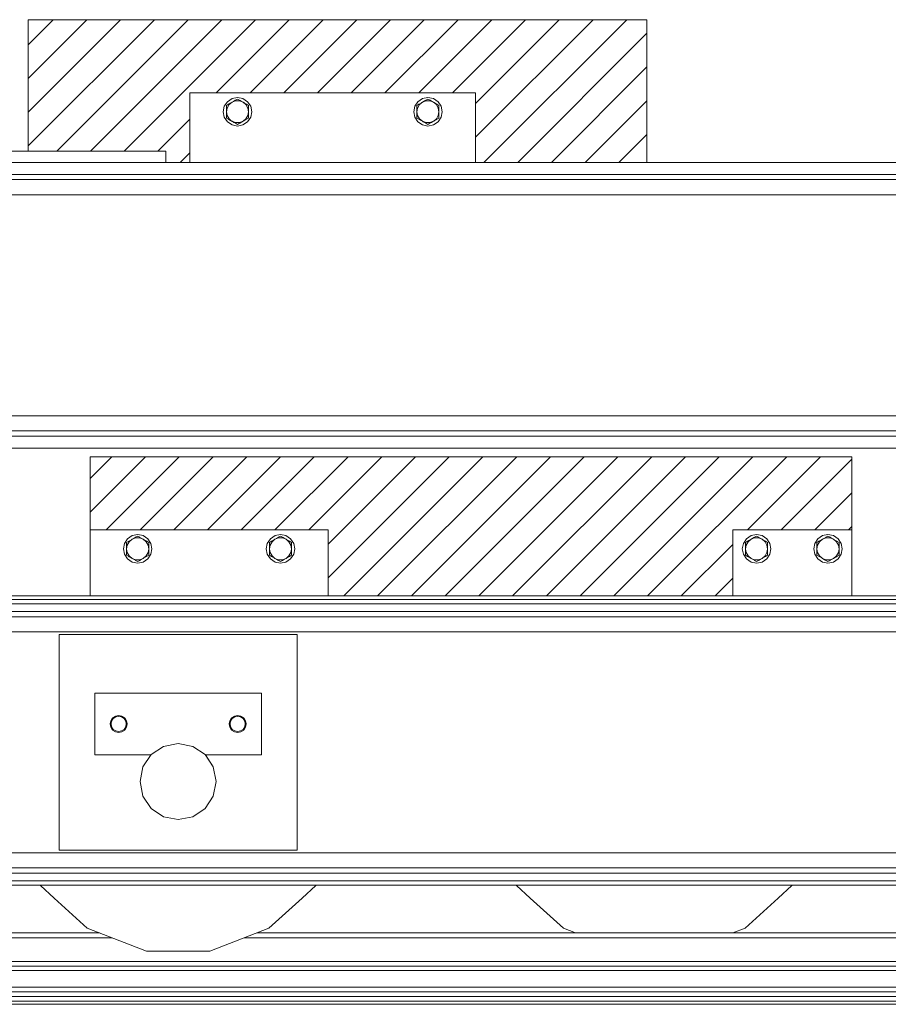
# Model space of a CAD drawing. Header units: millimetres. Extents: x 53056 to 116131, y -669674 to -625124.
# Tile 235 of 256: x 67906 to 68819, y -635887 to -634853. Entities that reach past the tile are written whole.
import ezdxf

# ---------------------------------------------------------------- set-up
doc = ezdxf.new("R2010")
doc.units = ezdxf.units.MM
doc.header["$MEASUREMENT"] = 0
doc.linetypes.add('DGN Style 1', pattern=[536.1990872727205, 0.8921781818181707, -535.3069090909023])
for name, color, linetype, lineweight in [('Main Cradle', 7, 'Continuous', 0), ('Main Cradle Blocks', 7, 'Continuous', 0), ('Main Cradle Rails', 7, 'Continuous', 0), ('Side Cradle Blocks', 7, 'Continuous', 0), ('Side Cradle Stbd', 7, 'Continuous', 0)]:
    doc.layers.add(name, color=color, linetype=linetype, lineweight=lineweight)

# ---------------------------------------------------------------- blocks, each defined once
blk = doc.blocks.new('*U55')
at = {"linetype": 'Continuous', "lineweight": 0}
h = blk.add_hatch(dxfattribs=at)
h.set_pattern_fill('HATCH', color=30, style=0, pattern_type=2)
h.set_pattern_definition([(45, (-16539.243676, 12494.496777), (-17.71895608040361, 17.71895608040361), [])])
h.paths.add_polyline_path([(-16534.02989966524, 12408.1757699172), (-16534.02989966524, 12396.1757699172), (-16508.88834693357, 12396.17580081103), (-16508.88834693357, 12469.45638980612), (-16208.88834693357, 12469.45638980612), (-16208.88834693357, 12396.1757699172), (-16028.88834693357, 12396.17580081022), (-16028.88834693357, 12546.1757699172), (-16678.88834693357, 12546.1757699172), (-16678.88834693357, 12408.1757699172)])
h = blk.add_hatch(dxfattribs=at)
h.set_pattern_fill('HATCH', color=30, style=0, pattern_type=2)
h.set_pattern_definition([(45, (-16050.551528, 12037.196435), (-17.71895608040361, 17.71895608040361), [])])
h.paths.add_polyline_path([(-15938.75592507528, 11940.97755214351), (-15938.75592507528, 11940.97758303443), (-15938.75592507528, 12010.35817203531), (-15813.75592507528, 12010.35817203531), (-15813.75592507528, 12087.07755214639), (-16613.75592507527, 12087.07755214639), (-16613.75592507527, 12010.35817203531), (-16363.75592507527, 12010.35817203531), (-16363.75592507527, 11940.97758303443), (-16363.75592507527, 11940.97755214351)])
at = {"color": 30, "linetype": 'Continuous', "lineweight": 0, "flags": 128}
for points in [[(-16534.02989966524, 12408.1757699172), (-16534.02989966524, 12396.1757699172), (-16508.88834693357, 12396.17580081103), (-16508.88834693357, 12469.45638980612), (-16208.88834693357, 12469.45638980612), (-16208.88834693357, 12396.1757699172), (-16028.88834693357, 12396.17580081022), (-16028.88834693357, 12546.1757699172), (-16678.88834693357, 12546.1757699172), (-16678.88834693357, 12408.1757699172), (-16534.02989966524, 12408.1757699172)], [(-15938.75592507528, 11940.97755214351), (-15938.75592507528, 11940.97758303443), (-15938.75592507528, 12010.35817203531), (-15813.75592507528, 12010.35817203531), (-15813.75592507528, 12087.07755214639), (-16613.75592507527, 12087.07755214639), (-16613.75592507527, 12010.35817203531), (-16363.75592507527, 12010.35817203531), (-16363.75592507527, 11940.97758303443), (-16363.75592507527, 11940.97755214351), (-15938.75592507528, 11940.97755214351)]]:
    blk.add_lwpolyline(points, close=True, dxfattribs=at)
at = {"layer": 'Main Cradle', "color": 7, "linetype": 'Continuous', "lineweight": 0}
for p, q in [((-14698.65592507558, 11937.07755214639), (-16843.85592507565, 11937.07755214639)), ((-16703.85230509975, 11940.97755214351), (-14838.65951416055, 11940.97755214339)), ((-16587.94471279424, 11932.46017458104), (-16843.85592507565, 11932.46017458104)), ((-16396.25590217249, 11900.30945071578), (-16646.25590217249, 11900.30944724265)), ((-16646.25590217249, 11900.30944724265), (-16646.25589902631, 11673.84921775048)), ((-16396.25589902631, 11673.84922122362), (-16396.25590217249, 11900.30945071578)), ((-16433.75587666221, 11838.87933550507), (-16608.75587666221, 11838.87933307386)), ((-16608.75587666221, 11838.87933307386), (-16608.75587575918, 11773.87933307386)), ((-16433.75587575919, 11773.87933550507), (-16433.75587666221, 11838.87933550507)), ((-16583.75585292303, 11815.3793395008), (-16587.20000380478, 11814.69425524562)), ((-16589.41271717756, 11800.72247642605), (-16591.14689922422, 11803.31786319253)), ((-16458.75590398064, 11797.37934039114), (-16462.20005488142, 11798.06442455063)), ((-16458.7559142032, 11798.37933249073), (-16461.81738167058, 11798.98829618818)), ((-16455.31175309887, 11798.06442464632), (-16458.75590398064, 11797.37934039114)), ((-16608.75587575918, 11773.87933307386), (-16549.82169710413, 11773.8793338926)), ((-16549.5403336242, 11774.16348829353), (-16549.82165935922, 11773.87933497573)), ((-16549.82165935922, 11773.87933497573), (-16549.82165936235, 11773.87933498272)), ((-16484.30076728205, 11761.18666968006), (-16492.97167751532, 11774.16360351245)), ((-16492.69023836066, 11773.87933577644), (-16492.69023835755, 11773.87933576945)), ((-16492.69020061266, 11773.87933468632), (-16433.75587575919, 11773.87933550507)), ((-16485.02312419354, 11762.27954386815), (-16484.30505988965, 11761.19316421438)), ((-16484.3050600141, 11761.19316449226), (-16484.33911946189, 11761.24469398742)), ((-16481.25592684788, 11745.87946510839), (-16484.30068331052, 11761.18648840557)), ((-16536.56328515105, 11708.92415035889), (-16521.25594781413, 11705.8793318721)), ((-16503.28592507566, 11671.04692960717), (-16991.30589418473, 11671.04692960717)), ((-16646.25589902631, 11673.84921775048), (-16396.25589902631, 11673.84922122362)), ((-16981.59533711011, 11649.66949558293), (-16587.94471280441, 11649.66949558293)), ((-16843.85592507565, 11641.69492971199), (-16587.94471280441, 11641.69492971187)), ((-14698.65592507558, 11637.07755214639), (-16843.85592507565, 11637.07755214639)), ((-16425.86636613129, 11591.81999056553), (-16391.11321711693, 11623.50167288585)), ((-15925.86636613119, 11591.81999056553), (-15891.11321711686, 11623.50167288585)), ((-16487.9604610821, 11567.76460903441), (-16425.86636613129, 11591.81999056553)), ((-15938.61958961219, 11586.87936526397), (-15925.86636613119, 11591.81999056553))]:
    blk.add_line(p, q, dxfattribs=at)
at = {"layer": 'Main Cradle', "color": 7, "linetype": 'Continuous', "lineweight": 0, "flags": 128}
for points in [[(-14698.65592507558, 11932.46017458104), (-14954.56713735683, 11932.46017458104), (-15362.91153121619, 11932.46017458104), (-15771.25592507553, 11932.46017458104), (-16179.6003189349, 11932.46017458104), (-16587.94471279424, 11932.46017458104)], [(-15039.22592507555, 11919.05730642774), (-15527.24592507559, 11919.05730642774), (-16015.26592507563, 11919.05730642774), (-16503.28592507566, 11919.05730642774), (-16988.23588402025, 11919.05730642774)], [(-14954.56713735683, 11924.48560870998), (-15362.91153121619, 11924.48560870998), (-15771.25592507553, 11924.48560870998), (-16179.6003189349, 11924.48560870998), (-16587.94471279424, 11924.48560870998), (-16981.59533708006, 11924.48560870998)], [(-15039.22592507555, 11903.10817468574), (-15527.24592507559, 11903.10817468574), (-16015.26592507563, 11903.10817468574), (-16503.28592507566, 11903.10817468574), (-16991.30589418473, 11903.10817468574)], [(-16587.20000380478, 11814.69425524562), (-16590.11981391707, 11812.74330044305), (-16592.07076863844, 11809.82349027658), (-16592.75585279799, 11806.37933937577), (-16592.07076854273, 11802.93518849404), (-16590.11981374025, 11800.01537838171), (-16587.20000357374, 11798.0644236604), (-16587.20000357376, 11798.0644236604)], [(-16591.14689922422, 11803.31786319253), (-16591.75586300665, 11806.37933064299), (-16591.14689930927, 11809.44079811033), (-16589.41271733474, 11812.03618492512), (-16586.81733056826, 11813.77036697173), (-16583.7558631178, 11814.37933075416), (-16580.69439565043, 11813.77036705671), (-16578.09900883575, 11812.03618508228), (-16576.3648267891, 11809.44079831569), (-16575.75586300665, 11806.37933086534), (-16576.36482670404, 11803.31786339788), (-16576.36482670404, 11803.31786339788)], [(-16575.44093695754, 11802.93518872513), (-16575.44093695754, 11802.93518872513), (-16574.75585279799, 11806.37933962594), (-16575.44093705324, 11809.82349050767), (-16577.39189185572, 11812.74330062), (-16580.31170202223, 11814.69425534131), (-16583.75585292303, 11815.3793395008)], [(-16462.20005488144, 11798.06442455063), (-16462.20005488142, 11798.06442455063), (-16465.11986504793, 11800.01537927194), (-16467.07081985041, 11802.93518938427), (-16467.75590410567, 11806.37934026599), (-16467.07081994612, 11809.82349116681), (-16465.11986522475, 11812.74330133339), (-16462.20005511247, 11814.69425613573), (-16458.75590423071, 11815.37934039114), (-16455.31175332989, 11814.69425623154), (-16452.3919431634, 11812.74330151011), (-16450.44098836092, 11809.82349139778), (-16449.75590410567, 11806.37934051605), (-16450.44098826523, 11802.93518961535), (-16450.44098826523, 11802.93518961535)], [(-16461.81738167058, 11798.98829618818), (-16464.41276848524, 11800.72247816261), (-16466.1469505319, 11803.31786492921), (-16466.75591431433, 11806.37933237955), (-16466.14695061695, 11809.44079984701), (-16464.41276864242, 11812.03618666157), (-16461.81738187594, 11813.7703687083), (-16458.75591442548, 11814.37933249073), (-16455.69444695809, 11813.7703687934), (-16453.09906014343, 11812.03618681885), (-16451.36487809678, 11809.44080005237), (-16450.75591431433, 11806.37933260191), (-16451.36487801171, 11803.31786513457), (-16451.36487801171, 11803.31786513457)], [(-16587.20000357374, 11798.0644236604), (-16583.75585267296, 11797.3793395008), (-16580.31170179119, 11798.06442375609), (-16577.3918916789, 11800.01537855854), (-16575.44093695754, 11802.93518872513)], [(-16576.36482670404, 11803.31786339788), (-16578.09900867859, 11800.72247658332), (-16580.69439544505, 11798.9882945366), (-16583.75586289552, 11798.37933075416), (-16586.8173303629, 11798.9882944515)], [(-16451.36487801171, 11803.31786513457), (-16453.09905998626, 11800.72247831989), (-16455.69444675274, 11798.98829627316), (-16458.7559142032, 11798.37933249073)], [(-16450.44098826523, 11802.93518961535), (-16452.39194298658, 11800.01537944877), (-16455.31175309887, 11798.06442464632)], [(-16586.8173303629, 11798.9882944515), (-16586.8173303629, 11798.9882944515), (-16589.41271717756, 11800.72247642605)], [(-16505.94861158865, 11782.8345133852), (-16521.25594892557, 11785.8793318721), (-16536.56328617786, 11782.83451295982), (-16549.54022001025, 11774.16360272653), (-16558.21112988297, 11761.18666865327)], [(-16484.3041737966, 11761.19182349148), (-16492.69023835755, 11773.87933576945), (-16492.97167751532, 11774.16360351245), (-16505.94861158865, 11782.8345133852), (-16505.94861158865, 11782.8345133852)], [(-16549.82166008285, 11773.8793338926), (-16549.82166013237, 11773.8793340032), (-16549.82166015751, 11773.87933405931)], [(-16492.69023835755, 11773.87933576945), (-16492.97167761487, 11774.16360373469), (-16492.97167775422, 11774.16360382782)], [(-16492.69023771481, 11773.87933485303), (-16492.6902376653, 11773.87933474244), (-16492.69023764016, 11773.87933468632)], [(-16558.21112988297, 11761.18666865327), (-16558.21112988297, 11761.18666865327), (-16561.25594836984, 11745.87933131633), (-16558.21112945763, 11730.57199406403), (-16549.54021922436, 11717.59506023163), (-16536.56328515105, 11708.92415035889)], [(-16521.25594781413, 11705.8793318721), (-16505.94861056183, 11708.92415078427), (-16492.97167672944, 11717.59506101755), (-16484.30076685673, 11730.57199509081), (-16481.25594836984, 11745.87933242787), (-16484.30076728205, 11761.18666968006), (-16484.30092925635, 11761.18691473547)], [(-16484.30071851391, 11730.57199293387), (-16484.30071851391, 11730.57199293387), (-16481.25591493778, 11745.87925530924)], [(-16492.97163512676, 11717.59505435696), (-16492.9716283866, 11717.59505886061), (-16484.30071851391, 11730.57199293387)], [(-14551.20595596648, 11671.04692960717), (-15039.22592507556, 11671.04692960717), (-15527.24592507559, 11671.04692960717), (-16015.26592507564, 11671.04692960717), (-16503.28592507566, 11671.04692960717)], [(-15039.22592507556, 11655.09779786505), (-15527.24592507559, 11655.09779786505), (-16015.26592507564, 11655.09779786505), (-16503.28592507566, 11655.09779786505), (-16988.23588402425, 11655.09779786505)], [(-16587.94471280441, 11649.66949558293), (-16179.60031894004, 11649.66949558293), (-15771.25592507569, 11649.66949558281), (-15362.91153121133, 11649.66949558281), (-14954.56713734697, 11649.66949558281), (-14560.91651304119, 11649.66949558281)], [(-16666.05357425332, 11637.07752125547), (-16665.85659625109, 11636.68193611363), (-16651.39853559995, 11623.50167268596)], [(-16587.94471280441, 11641.69492971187), (-16179.60031894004, 11641.69492971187), (-15771.25592507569, 11641.69492971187), (-15362.91153121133, 11641.69492971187), (-14954.56713734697, 11641.69492971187), (-14698.65592507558, 11641.69492971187)], [(-16391.11321733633, 11623.50167268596), (-16376.65515308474, 11636.68194013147), (-16376.45817709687, 11637.07752125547)], [(-16166.05357425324, 11637.07752125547), (-16165.856596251, 11636.68193611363), (-16151.39853559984, 11623.50167268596)], [(-15891.11321733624, 11623.50167268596), (-15876.65515308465, 11636.68194013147), (-15876.45817709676, 11637.07752125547)], [(-16651.39853581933, 11623.50167288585), (-16616.64538195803, 11591.81998791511), (-16554.55128633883, 11567.76460810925), (-16487.9604610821, 11567.76460903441)], [(-16151.39853581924, 11623.50167288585), (-16116.64538195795, 11591.81998791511), (-16103.89216426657, 11586.87936526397)]]:
    blk.add_lwpolyline(points, dxfattribs=at)
at = {"layer": 'Main Cradle Blocks', "color": 7, "linetype": 'Continuous', "lineweight": 0}
for p, q in [((-16613.75592507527, 12010.35820292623), (-16613.75592507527, 12087.07755214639)), ((-16613.75592507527, 12087.07755214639), (-15813.75592507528, 12087.07755214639)), ((-15813.75592507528, 12087.07755214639), (-15813.75592507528, 12010.3582115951)), ((-16613.75592507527, 12010.35817203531), (-16613.75592507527, 11940.97758303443)), ((-16363.75592507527, 12010.35817203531), (-16613.75592507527, 12010.35817203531)), ((-16363.75592507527, 12010.35817203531), (-16363.75592507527, 11940.97758303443)), ((-15938.75592507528, 12010.35817203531), (-15938.75592507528, 11940.97758303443)), ((-15813.75592507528, 12010.35817203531), (-15938.75592507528, 12010.35817203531)), ((-15813.75592507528, 11940.97758303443), (-15813.75592507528, 12010.35817203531)), ((-16575.33901485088, 11997.04567203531), (-16573.18097176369, 11998.29161879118)), ((-16573.18094322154, 11998.29163527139), (-16573.0389986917, 11998.37358698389)), ((-16569.54746996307, 12000.38942203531), (-16565.79119408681, 12001.76105100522)), ((-16569.49617656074, 12004.21636502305), (-16563.75592507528, 12005.35817203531)), ((-16565.89227378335, 12002.49975053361), (-16563.75592507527, 12003.73317203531)), ((-16563.75592507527, 12003.73317203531), (-16561.59788198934, 12002.48722527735)), ((-16561.59785344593, 12002.48720879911), (-16561.45590891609, 12002.40525708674)), ((-16557.96438018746, 12000.38942203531), (-16554.89837671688, 11997.82220618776)), ((-16554.30918400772, 11998.27909353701), (-16552.17283529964, 11997.04567203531)), ((-16423.2026661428, 11998.27909353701), (-16425.33901485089, 11997.04567203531)), ((-16419.54746996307, 12000.38942203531), (-16422.61347343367, 11997.82220618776)), ((-16415.91399670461, 12002.48720879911), (-16416.05594123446, 12002.40525708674)), ((-16413.75592507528, 12003.73317203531), (-16415.91396816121, 12002.48722527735)), ((-16408.01567358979, 12004.21636502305), (-16413.75592507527, 12005.35817203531)), ((-16411.61957636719, 12002.49975053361), (-16413.75592507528, 12003.73317203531)), ((-16407.96438018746, 12000.38942203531), (-16411.72065606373, 12001.76105100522)), ((-16404.330906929, 11998.29163527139), (-16404.47285145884, 11998.37358698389)), ((-16402.17283529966, 11997.04567203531), (-16404.33087838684, 11998.29161879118)), ((-15925.33901485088, 11997.04567203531), (-15923.18097176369, 11998.29161879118)), ((-15923.18094322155, 11998.29163527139), (-15923.0389986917, 11998.37358698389)), ((-15919.54746996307, 12000.38942203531), (-15915.79119408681, 12001.76105100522)), ((-15919.49617656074, 12004.21636502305), (-15913.75592507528, 12005.35817203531)), ((-15915.89227378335, 12002.49975053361), (-15913.75592507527, 12003.73317203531)), ((-15913.75592507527, 12003.73317203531), (-15911.59788198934, 12002.48722527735)), ((-15911.59785344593, 12002.48720879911), (-15911.45590891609, 12002.40525708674)), ((-15907.96438018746, 12000.38942203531), (-15904.89837671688, 11997.82220618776)), ((-15904.30918400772, 11998.27909353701), (-15902.17283529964, 11997.04567203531)), ((-15848.2026661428, 11998.27909353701), (-15850.33901485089, 11997.04567203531)), ((-15844.54746996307, 12000.38942203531), (-15847.61347343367, 11997.82220618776)), ((-15840.91399670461, 12002.48720879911), (-15841.05594123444, 12002.40525708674)), ((-15838.75592507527, 12003.73317203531), (-15840.91396816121, 12002.48722527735)), ((-15833.01567358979, 12004.21636502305), (-15838.75592507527, 12005.35817203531)), ((-15836.61957636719, 12002.49975053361), (-15838.75592507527, 12003.73317203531)), ((-15832.96438018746, 12000.38942203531), (-15836.72065606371, 12001.76105100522)), ((-15829.330906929, 11998.29163527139), (-15829.47285145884, 11998.37358698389)), ((-15827.17283529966, 11997.04567203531), (-15829.33087838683, 11998.29161879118)), ((-16575.33901485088, 11990.35817203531), (-16574.64874244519, 11994.29701685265)), ((-16575.33901485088, 11992.73225759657), (-16575.33901485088, 11990.35817203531)), ((-16552.17283529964, 11990.1272822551), (-16552.86310770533, 11986.41932721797)), ((-16552.17283529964, 11994.68896405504), (-16552.17283529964, 11997.04567203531)), ((-16425.33901485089, 11994.68896405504), (-16425.33901485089, 11997.04567203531)), ((-16425.33901485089, 11990.1272822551), (-16424.64874244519, 11986.41932721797)), ((-16402.17283529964, 11990.35817203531), (-16402.86310770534, 11994.29701685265)), ((-16402.17283529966, 11992.73225759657), (-16402.17283529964, 11990.35817203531)), ((-15925.33901485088, 11990.35817203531), (-15924.64874244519, 11994.29701685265)), ((-15925.33901485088, 11992.73225759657), (-15925.33901485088, 11990.35817203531)), ((-15902.17283529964, 11990.1272822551), (-15902.86310770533, 11986.41932721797)), ((-15902.17283529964, 11994.68896405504), (-15902.17283529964, 11997.04567203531)), ((-15850.33901485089, 11994.68896405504), (-15850.33901485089, 11997.04567203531)), ((-15850.33901485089, 11990.1272822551), (-15849.64874244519, 11986.41932721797)), ((-15827.17283529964, 11990.35817203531), (-15827.86310770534, 11994.29701685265)), ((-15827.17283529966, 11992.73225759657), (-15827.17283529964, 11990.35817203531)), ((-16575.33901485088, 11983.67067203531), (-16575.33901485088, 11985.3917636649)), ((-16575.33901485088, 11983.67067203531), (-16573.2026661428, 11982.43725053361)), ((-16573.2026661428, 11982.43725053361), (-16572.54726053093, 11982.05885192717)), ((-16569.54746996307, 11980.32692203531), (-16572.61347343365, 11982.89413788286)), ((-16569.54746996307, 11980.32692203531), (-16565.79119408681, 11978.9552930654)), ((-16565.91399670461, 11978.22913527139), (-16566.05594123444, 11978.31108698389)), ((-16563.75592507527, 11976.98317203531), (-16565.91396816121, 11978.22911879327)), ((-16561.61957636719, 11978.21659353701), (-16563.75592507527, 11976.98317203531)), ((-16561.61957636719, 11978.21659353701), (-16560.96417075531, 11978.59499214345)), ((-16554.33087838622, 11982.42472527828), (-16554.47285145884, 11982.34275708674)), ((-16554.47285145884, 11982.34275708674), (-16554.33087838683, 11982.42472527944)), ((-16554.33087838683, 11982.42472527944), (-16552.17283529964, 11983.67067203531)), ((-16552.17283529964, 11985.3917636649), (-16552.17283529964, 11983.67067203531)), ((-16425.33901485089, 11985.3917636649), (-16425.33901485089, 11983.67067203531)), ((-16425.33901485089, 11983.67067203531), (-16423.18097176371, 11982.42472527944)), ((-16423.18097176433, 11982.42472527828), (-16423.0389986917, 11982.34275708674)), ((-16423.0389986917, 11982.34275708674), (-16423.18097176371, 11982.42472527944)), ((-16415.89227378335, 11978.21659353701), (-16413.75592507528, 11976.98317203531)), ((-16413.75592507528, 11976.98317203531), (-16411.59788198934, 11978.22911879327)), ((-16407.96438018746, 11980.32692203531), (-16411.72065606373, 11978.9552930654)), ((-16411.59785344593, 11978.22913527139), (-16411.45590891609, 11978.31108698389)), ((-16407.96438018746, 11980.32692203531), (-16404.89837671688, 11982.89413788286)), ((-16404.30918400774, 11982.43725053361), (-16404.9645896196, 11982.05885192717)), ((-16404.30918400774, 11982.43725053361), (-16402.17283529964, 11983.67067203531)), ((-16402.17283529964, 11983.67067203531), (-16402.17283529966, 11985.3917636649)), ((-15925.33901485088, 11983.67067203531), (-15925.33901485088, 11985.3917636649)), ((-15925.33901485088, 11983.67067203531), (-15923.2026661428, 11982.43725053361)), ((-15923.2026661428, 11982.43725053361), (-15922.54726053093, 11982.05885192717)), ((-15919.54746996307, 11980.32692203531), (-15922.61347343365, 11982.89413788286)), ((-15919.54746996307, 11980.32692203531), (-15915.79119408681, 11978.9552930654)), ((-15915.91399670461, 11978.22913527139), (-15916.05594123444, 11978.31108698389)), ((-15913.75592507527, 11976.98317203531), (-15915.91396816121, 11978.22911879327)), ((-15911.61957636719, 11978.21659353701), (-15913.75592507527, 11976.98317203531)), ((-15904.33087838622, 11982.42472527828), (-15904.47285145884, 11982.34275708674)), ((-15904.47285145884, 11982.34275708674), (-15904.33087838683, 11982.42472527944)), ((-15904.33087838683, 11982.42472527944), (-15902.17283529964, 11983.67067203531)), ((-15902.17283529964, 11985.3917636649), (-15902.17283529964, 11983.67067203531)), ((-15850.33901485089, 11985.3917636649), (-15850.33901485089, 11983.67067203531)), ((-15850.33901485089, 11983.67067203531), (-15848.18097176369, 11982.42472527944)), ((-15848.18097176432, 11982.42472527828), (-15848.0389986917, 11982.34275708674)), ((-15848.0389986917, 11982.34275708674), (-15848.18097176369, 11982.42472527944)), ((-15840.89227378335, 11978.21659353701), (-15838.75592507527, 11976.98317203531)), ((-15838.75592507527, 11976.98317203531), (-15836.59788198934, 11978.22911879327)), ((-15832.96438018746, 11980.32692203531), (-15836.72065606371, 11978.9552930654)), ((-15836.59785344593, 11978.22913527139), (-15836.45590891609, 11978.31108698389)), ((-15832.96438018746, 11980.32692203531), (-15829.89837671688, 11982.89413788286)), ((-15829.30918400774, 11982.43725053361), (-15829.9645896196, 11982.05885192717)), ((-15829.30918400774, 11982.43725053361), (-15827.17283529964, 11983.67067203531)), ((-15827.17283529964, 11983.67067203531), (-15827.17283529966, 11985.3917636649))]:
    blk.add_line(p, q, dxfattribs=at)
at = {"layer": 'Main Cradle Blocks', "color": 7, "linetype": 'Continuous', "lineweight": 0, "flags": 128}
for points in [[(-16563.75592507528, 12005.35817203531), (-16558.01567358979, 12004.21636502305), (-16553.14932335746, 12000.96477375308), (-16549.8977320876, 11996.0984235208), (-16548.75592507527, 11990.35817203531), (-16549.8977320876, 11984.61792054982), (-16553.14932335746, 11979.75157031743), (-16558.01567358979, 11976.49997904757), (-16563.75592507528, 11975.35817203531), (-16569.49617656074, 11976.49997904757), (-16574.36252679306, 11979.75157031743), (-16577.61411806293, 11984.61792054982), (-16578.75592507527, 11990.35817203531), (-16577.61411806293, 11996.0984235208), (-16574.36252679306, 12000.96477375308), (-16569.49617656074, 12004.21636502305)], [(-16574.64874244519, 11994.29701685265), (-16572.61347343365, 11997.82220618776), (-16569.54746996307, 12000.38942203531)], [(-16573.18097176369, 11998.29161879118), (-16573.0389986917, 11998.37358698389), (-16571.02373216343, 11999.53710165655), (-16570.28929621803, 11999.96112844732), (-16569.54746996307, 12000.38942203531), (-16567.58953328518, 12001.51983730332), (-16566.54767939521, 12002.12135192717), (-16565.89227378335, 12002.49975053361)], [(-16565.79119408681, 12001.76105100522), (-16561.72065606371, 12001.76105100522), (-16557.96438018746, 12000.38942203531)], [(-16561.59788198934, 12002.48722527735), (-16561.45590891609, 12002.40525708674), (-16559.44064238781, 12001.24174241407), (-16558.70620644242, 12000.8177156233)], [(-16558.70620644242, 12000.8177156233), (-16558.70620644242, 12000.8177156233), (-16557.96438018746, 12000.38942203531), (-16556.00644350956, 11999.25900676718), (-16554.9645896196, 11998.65749214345), (-16554.30918400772, 11998.27909353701)], [(-16408.01567358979, 12004.21636502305), (-16403.14932335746, 12000.96477375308), (-16399.8977320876, 11996.0984235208), (-16398.75592507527, 11990.35817203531), (-16399.8977320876, 11984.61792054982), (-16403.14932335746, 11979.75157031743), (-16408.01567358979, 11976.49997904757), (-16413.75592507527, 11975.35817203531), (-16419.49617656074, 11976.49997904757), (-16424.36252679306, 11979.75157031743), (-16427.61411806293, 11984.61792054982), (-16428.75592507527, 11990.35817203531), (-16427.61411806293, 11996.0984235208), (-16424.36252679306, 12000.96477375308), (-16419.49617656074, 12004.21636502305), (-16413.75592507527, 12005.35817203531)], [(-16423.2026661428, 11998.27909353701), (-16422.54726053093, 11998.65749214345), (-16421.50540664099, 11999.25900676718), (-16419.54746996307, 12000.38942203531), (-16418.80564370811, 12000.8177156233), (-16418.07120776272, 12001.24174241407), (-16416.05594123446, 12002.40525708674), (-16415.91396816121, 12002.48722527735)], [(-16419.54746996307, 12000.38942203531), (-16415.79119408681, 12001.76105100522), (-16411.72065606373, 12001.76105100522)], [(-16411.61957636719, 12002.49975053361), (-16410.96417075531, 12002.12135192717), (-16409.92231686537, 12001.51983730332), (-16407.96438018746, 12000.38942203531), (-16407.22255393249, 11999.96112844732), (-16406.48811798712, 11999.53710165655), (-16404.47285145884, 11998.37358698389), (-16404.33087838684, 11998.29161879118)], [(-16407.96438018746, 12000.38942203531), (-16404.89837671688, 11997.82220618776), (-16402.86310770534, 11994.29701685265)], [(-15913.75592507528, 12005.35817203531), (-15908.01567358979, 12004.21636502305), (-15903.14932335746, 12000.96477375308), (-15899.8977320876, 11996.0984235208), (-15898.75592507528, 11990.35817203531), (-15899.8977320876, 11984.61792054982), (-15903.14932335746, 11979.75157031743), (-15908.01567358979, 11976.49997904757), (-15913.75592507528, 11975.35817203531), (-15919.49617656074, 11976.49997904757), (-15924.36252679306, 11979.75157031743), (-15927.61411806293, 11984.61792054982), (-15928.75592507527, 11990.35817203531), (-15927.61411806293, 11996.0984235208), (-15924.36252679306, 12000.96477375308), (-15919.49617656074, 12004.21636502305)], [(-15924.64874244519, 11994.29701685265), (-15922.61347343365, 11997.82220618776), (-15919.54746996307, 12000.38942203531)], [(-15923.18097176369, 11998.29161879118), (-15923.0389986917, 11998.37358698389), (-15921.02373216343, 11999.53710165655), (-15920.28929621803, 11999.96112844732), (-15919.54746996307, 12000.38942203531), (-15917.58953328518, 12001.51983730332), (-15916.54767939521, 12002.12135192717), (-15915.89227378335, 12002.49975053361)], [(-15915.79119408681, 12001.76105100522), (-15911.72065606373, 12001.76105100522), (-15907.96438018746, 12000.38942203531)], [(-15911.59788198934, 12002.48722527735), (-15911.45590891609, 12002.40525708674), (-15909.44064238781, 12001.24174241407), (-15908.70620644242, 12000.8177156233), (-15907.96438018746, 12000.38942203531), (-15906.00644350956, 11999.25900676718), (-15904.9645896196, 11998.65749214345), (-15904.30918400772, 11998.27909353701)], [(-15833.01567358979, 12004.21636502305), (-15828.14932335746, 12000.96477375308), (-15824.8977320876, 11996.0984235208), (-15823.75592507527, 11990.35817203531), (-15824.8977320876, 11984.61792054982), (-15828.14932335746, 11979.75157031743), (-15833.01567358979, 11976.49997904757), (-15838.75592507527, 11975.35817203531), (-15844.49617656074, 11976.49997904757), (-15849.36252679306, 11979.75157031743), (-15852.61411806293, 11984.61792054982), (-15853.75592507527, 11990.35817203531), (-15852.61411806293, 11996.0984235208), (-15849.36252679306, 12000.96477375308), (-15844.49617656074, 12004.21636502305), (-15838.75592507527, 12005.35817203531)], [(-15848.2026661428, 11998.27909353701), (-15847.54726053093, 11998.65749214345), (-15846.50540664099, 11999.25900676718), (-15844.54746996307, 12000.38942203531), (-15843.80564370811, 12000.8177156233), (-15843.07120776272, 12001.24174241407), (-15841.05594123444, 12002.40525708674), (-15840.91396816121, 12002.48722527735)], [(-15844.54746996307, 12000.38942203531), (-15840.79119408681, 12001.76105100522), (-15836.72065606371, 12001.76105100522)], [(-15836.61957636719, 12002.49975053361), (-15835.96417075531, 12002.12135192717), (-15834.92231686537, 12001.51983730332), (-15832.96438018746, 12000.38942203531), (-15832.22255393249, 11999.96112844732), (-15831.48811798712, 11999.53710165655), (-15829.47285145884, 11998.37358698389), (-15829.33087838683, 11998.29161879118)], [(-15832.96438018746, 12000.38942203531), (-15829.89837671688, 11997.82220618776), (-15827.86310770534, 11994.29701685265)], [(-16575.33901485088, 11997.04567203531), (-16575.33901485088, 11994.68896405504), (-16575.33901485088, 11994.5506673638), (-16575.33901485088, 11992.73225759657)], [(-16575.33901485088, 11985.3917636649), (-16575.33901485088, 11986.1495671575), (-16575.33901485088, 11987.77890698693), (-16575.33901485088, 11990.1272822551), (-16575.33901485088, 11990.35817203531)], [(-16572.61347343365, 11982.89413788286), (-16574.64874244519, 11986.41932721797), (-16575.33901485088, 11990.1272822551)], [(-16554.89837671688, 11997.82220618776), (-16552.86310770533, 11994.29701685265), (-16552.17283529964, 11990.35817203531)], [(-16552.17283529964, 11985.3917636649), (-16552.17283529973, 11986.14774867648), (-16552.17283529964, 11987.9344735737), (-16552.17283529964, 11990.1272822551), (-16552.17283529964, 11990.35817203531), (-16552.17283529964, 11992.37780137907), (-16552.17283529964, 11994.55140160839), (-16552.17283529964, 11994.68896405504)], [(-16425.33901485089, 11990.35817203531), (-16424.64874244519, 11994.29701685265), (-16422.61347343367, 11997.82220618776)], [(-16425.33901485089, 11994.68896405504), (-16425.33901485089, 11994.55140160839), (-16425.33901485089, 11992.37780137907), (-16425.33901485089, 11990.35817203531), (-16425.33901485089, 11990.1272822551), (-16425.33901485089, 11987.9344735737), (-16425.3390148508, 11986.14774867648), (-16425.33901485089, 11985.3917636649)], [(-16402.17283529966, 11990.1272822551), (-16402.86310770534, 11986.41932721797), (-16404.89837671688, 11982.89413788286)], [(-16402.17283529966, 11992.73225759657), (-16402.17283529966, 11994.5506673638), (-16402.17283529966, 11994.68896405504), (-16402.17283529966, 11997.04567203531)], [(-16402.17283529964, 11990.35817203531), (-16402.17283529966, 11990.1272822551), (-16402.17283529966, 11987.77890698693), (-16402.17283529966, 11986.1495671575), (-16402.17283529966, 11985.3917636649)], [(-15925.33901485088, 11997.04567203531), (-15925.33901485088, 11994.68896405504), (-15925.33901485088, 11994.5506673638), (-15925.33901485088, 11992.73225759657)], [(-15925.33901485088, 11985.3917636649), (-15925.33901485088, 11986.1495671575), (-15925.33901485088, 11987.77890698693), (-15925.33901485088, 11990.1272822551), (-15925.33901485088, 11990.35817203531)], [(-15922.61347343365, 11982.89413788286), (-15924.64874244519, 11986.41932721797), (-15925.33901485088, 11990.1272822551)], [(-15904.89837671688, 11997.82220618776), (-15902.86310770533, 11994.29701685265), (-15902.17283529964, 11990.35817203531)], [(-15902.17283529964, 11985.3917636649), (-15902.17283529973, 11986.14774867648), (-15902.17283529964, 11987.9344735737), (-15902.17283529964, 11990.1272822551), (-15902.17283529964, 11990.35817203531), (-15902.17283529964, 11992.37780137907), (-15902.17283529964, 11994.55140160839), (-15902.17283529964, 11994.68896405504)], [(-15850.33901485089, 11990.35817203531), (-15849.64874244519, 11994.29701685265), (-15847.61347343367, 11997.82220618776)], [(-15850.33901485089, 11994.68896405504), (-15850.33901485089, 11994.55140160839), (-15850.33901485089, 11992.37780137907), (-15850.33901485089, 11990.35817203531), (-15850.33901485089, 11990.1272822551), (-15850.33901485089, 11987.9344735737), (-15850.3390148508, 11986.14774867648), (-15850.33901485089, 11985.3917636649)], [(-15827.17283529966, 11990.1272822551), (-15827.86310770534, 11986.41932721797), (-15829.89837671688, 11982.89413788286)], [(-15827.17283529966, 11992.73225759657), (-15827.17283529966, 11994.5506673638), (-15827.17283529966, 11994.68896405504), (-15827.17283529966, 11997.04567203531)], [(-15827.17283529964, 11990.35817203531), (-15827.17283529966, 11990.1272822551), (-15827.17283529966, 11987.77890698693), (-15827.17283529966, 11986.1495671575), (-15827.17283529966, 11985.3917636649)], [(-16572.54726053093, 11982.05885192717), (-16571.50540664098, 11981.45733730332), (-16569.54746996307, 11980.32692203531), (-16568.80564370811, 11979.89862844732), (-16568.07120776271, 11979.47460165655), (-16566.05594123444, 11978.31108698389), (-16565.91396816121, 11978.22911879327)], [(-16565.79119408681, 11978.9552930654), (-16561.72065606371, 11978.9552930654), (-16557.96438018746, 11980.32692203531)], [(-16560.96417075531, 11978.59499214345), (-16560.96417075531, 11978.59499214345), (-16559.92231686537, 11979.19650676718), (-16557.96438018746, 11980.32692203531), (-16557.59422257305, 11980.54063263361), (-16557.22255393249, 11980.7552156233), (-16556.48811798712, 11981.17924241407), (-16554.47285145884, 11982.34275708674)], [(-16552.86310770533, 11986.41932721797), (-16554.89837671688, 11982.89413788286), (-16557.59422257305, 11980.54063263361)], [(-16419.91762757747, 11980.54063263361), (-16422.61347343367, 11982.89413788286), (-16424.64874244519, 11986.41932721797)], [(-16423.0389986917, 11982.34275708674), (-16421.02373216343, 11981.17924241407), (-16420.28929621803, 11980.7552156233), (-16419.91762757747, 11980.54063263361), (-16419.54746996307, 11980.32692203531), (-16417.58953328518, 11979.19650676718), (-16416.54767939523, 11978.59499214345), (-16415.89227378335, 11978.21659353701)], [(-16419.54746996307, 11980.32692203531), (-16415.79119408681, 11978.9552930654), (-16411.72065606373, 11978.9552930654)], [(-16411.59788198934, 11978.22911879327), (-16411.45590891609, 11978.31108698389), (-16409.44064238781, 11979.47460165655), (-16408.70620644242, 11979.89862844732), (-16407.96438018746, 11980.32692203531), (-16406.00644350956, 11981.45733730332), (-16404.9645896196, 11982.05885192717)], [(-15922.54726053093, 11982.05885192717), (-15921.50540664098, 11981.45733730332), (-15919.54746996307, 11980.32692203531), (-15918.80564370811, 11979.89862844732), (-15918.07120776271, 11979.47460165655), (-15916.05594123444, 11978.31108698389), (-15915.91396816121, 11978.22911879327)], [(-15915.79119408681, 11978.9552930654), (-15911.72065606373, 11978.9552930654), (-15907.96438018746, 11980.32692203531)], [(-15911.61957636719, 11978.21659353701), (-15910.96417075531, 11978.59499214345), (-15909.92231686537, 11979.19650676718), (-15907.96438018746, 11980.32692203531), (-15907.59422257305, 11980.54063263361), (-15907.22255393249, 11980.7552156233), (-15906.48811798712, 11981.17924241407), (-15904.47285145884, 11982.34275708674)], [(-15902.86310770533, 11986.41932721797), (-15904.89837671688, 11982.89413788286), (-15907.59422257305, 11980.54063263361)], [(-15844.91762757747, 11980.54063263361), (-15847.61347343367, 11982.89413788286), (-15849.64874244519, 11986.41932721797)], [(-15848.0389986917, 11982.34275708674), (-15846.02373216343, 11981.17924241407), (-15845.28929621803, 11980.7552156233), (-15844.91762757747, 11980.54063263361)], [(-15844.91762757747, 11980.54063263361), (-15844.91762757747, 11980.54063263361), (-15844.54746996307, 11980.32692203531), (-15842.58953328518, 11979.19650676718), (-15841.54767939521, 11978.59499214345), (-15840.89227378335, 11978.21659353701)], [(-15844.54746996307, 11980.32692203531), (-15840.79119408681, 11978.9552930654), (-15836.72065606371, 11978.9552930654)], [(-15836.59788198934, 11978.22911879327), (-15836.45590891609, 11978.31108698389), (-15834.44064238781, 11979.47460165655), (-15833.70620644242, 11979.89862844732), (-15832.96438018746, 11980.32692203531), (-15831.00644350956, 11981.45733730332), (-15829.9645896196, 11982.05885192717)]]:
    blk.add_lwpolyline(points, dxfattribs=at)
at = {"layer": 'Main Cradle Rails', "color": 7, "linetype": 'Continuous', "lineweight": 0}
for p, q in [((-17388.61963266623, 11586.87933437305), (-16603.89217004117, 11586.87933437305)), ((-16438.61958383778, 11586.87933437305), (-15103.89217004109, 11586.87933437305)), ((-17401.52611990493, 11581.87933437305), (-16590.98568173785, 11581.87933437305)), ((-16451.52607107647, 11581.87933437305), (-15090.98568173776, 11581.87933437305)), ((-17845.06221428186, 11556.8793343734), (-10346.23674911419, 11556.8793343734)), ((-10346.23674911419, 11551.88130860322), (-17845.06221428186, 11551.88130860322)), ((-17845.06221428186, 11547.51183737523), (-10346.23674911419, 11547.51183737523)), ((-17845.06221428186, 11529.81900909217), (-10346.23674911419, 11529.81900909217)), ((-17845.06221428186, 11524.83397804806), (-10346.23674911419, 11524.83397804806)), ((-17845.06221428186, 11520.23712008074), (-10346.23674911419, 11520.23712008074)), ((-17845.06221428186, 11515.25208903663), (-10346.23674911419, 11515.25208903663)), ((-17845.06221428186, 11511.8793343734), (-10346.23674911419, 11511.8793343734))]:
    blk.add_line(p, q, dxfattribs=at)
at = {"layer": 'Side Cradle Blocks', "color": 7, "linetype": 'Continuous', "lineweight": 0}
for p, q in [((-16028.88834693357, 12546.1757699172), (-16678.88834693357, 12546.1757699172)), ((-16678.88834693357, 12546.1757699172), (-16678.88834693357, 12408.17580080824)), ((-16028.88834693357, 12546.1757699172), (-16028.88834693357, 12396.17580081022)), ((-16508.88834693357, 12396.17580081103), (-16508.88834693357, 12469.45638980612)), ((-16508.88834693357, 12469.45638980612), (-16208.88834693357, 12469.45638980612)), ((-16453.14809544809, 12463.31458279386), (-16458.88834693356, 12464.45638980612)), ((-16264.62859841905, 12463.31458279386), (-16258.88834693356, 12464.45638980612)), ((-16208.88834693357, 12469.45638980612), (-16208.88834693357, 12396.17580081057)), ((-16468.3350880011, 12457.37731130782), (-16470.47143670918, 12456.14388980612)), ((-16470.47143670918, 12453.78718182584), (-16470.47143670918, 12456.14388980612)), ((-16464.67989182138, 12459.48763980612), (-16467.74589529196, 12456.92042395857)), ((-16461.04641856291, 12461.58542656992), (-16461.18836309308, 12461.50347485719)), ((-16458.88834693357, 12462.83138980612), (-16461.0463900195, 12461.58544304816)), ((-16456.75199822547, 12461.59796830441), (-16458.88834693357, 12462.83138980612)), ((-16453.09680204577, 12459.48763980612), (-16456.85307792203, 12460.85926877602)), ((-16449.4633287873, 12457.3898530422), (-16449.60527331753, 12457.47180475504)), ((-16447.30525715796, 12456.14388980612), (-16449.46330024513, 12457.38983656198)), ((-16447.30525715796, 12449.45638980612), (-16447.99552956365, 12453.39523462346)), ((-16270.47143670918, 12456.14388980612), (-16268.313393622, 12457.38983656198)), ((-16270.47143670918, 12449.45638980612), (-16269.78116430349, 12453.39523462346)), ((-16268.31336507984, 12457.3898530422), (-16268.1714205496, 12457.47180475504)), ((-16264.67989182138, 12459.48763980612), (-16260.92361594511, 12460.85926877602)), ((-16261.02469564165, 12461.59796830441), (-16258.88834693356, 12462.83138980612)), ((-16258.88834693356, 12462.83138980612), (-16256.73030384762, 12461.58544304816)), ((-16256.73027530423, 12461.58542656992), (-16256.58833077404, 12461.50347485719)), ((-16253.09680204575, 12459.48763980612), (-16250.03079857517, 12456.92042395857)), ((-16249.44160586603, 12457.37731130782), (-16247.30525715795, 12456.14388980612)), ((-16247.30525715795, 12453.78718182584), (-16247.30525715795, 12456.14388980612)), ((-16470.47143670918, 12449.2255000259), (-16469.78116430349, 12445.51754498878)), ((-16470.47143670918, 12444.4899814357), (-16470.47143670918, 12442.76888980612)), ((-16470.47143670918, 12442.76888980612), (-16468.31339362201, 12441.52294305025)), ((-16449.44160586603, 12441.53546830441), (-16447.30525715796, 12442.76888980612)), ((-16447.30525715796, 12451.83047536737), (-16447.30525715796, 12449.45638980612)), ((-16447.30525715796, 12442.76888980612), (-16447.30525715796, 12444.4899814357)), ((-16270.47143670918, 12451.83047536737), (-16270.47143670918, 12449.45638980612)), ((-16270.47143670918, 12442.76888980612), (-16270.47143670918, 12444.4899814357)), ((-16270.47143670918, 12442.76888980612), (-16268.3350880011, 12441.53546830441)), ((-16249.46330024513, 12441.52294305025), (-16247.30525715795, 12442.76888980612)), ((-16247.30525715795, 12449.2255000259), (-16247.99552956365, 12445.51754498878)), ((-16247.30525715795, 12444.4899814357), (-16247.30525715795, 12442.76888980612)), ((-16468.31339362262, 12441.5229430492), (-16468.17142055, 12441.44097485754)), ((-16468.17142055, 12441.44097485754), (-16468.31339362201, 12441.52294305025)), ((-16461.02469564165, 12437.31481130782), (-16458.88834693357, 12436.08138980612)), ((-16458.88834693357, 12436.08138980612), (-16456.73030384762, 12437.32733656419)), ((-16453.09680204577, 12439.42513980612), (-16456.85307792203, 12438.05351083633)), ((-16456.73027530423, 12437.3273530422), (-16456.58833077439, 12437.40930475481)), ((-16453.09680204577, 12439.42513980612), (-16450.03079857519, 12441.99235565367)), ((-16449.44160586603, 12441.53546830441), (-16450.0970114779, 12441.15706969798)), ((-16268.3350880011, 12441.53546830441), (-16267.67968238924, 12441.15706969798)), ((-16264.67989182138, 12439.42513980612), (-16267.74589529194, 12441.99235565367)), ((-16264.67989182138, 12439.42513980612), (-16260.92361594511, 12438.05351083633)), ((-16261.04641856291, 12437.3273530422), (-16261.18836309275, 12437.40930475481)), ((-16258.88834693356, 12436.08138980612), (-16261.0463900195, 12437.32733656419)), ((-16256.75199822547, 12437.31481130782), (-16258.88834693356, 12436.08138980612)), ((-16249.4633002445, 12441.5229430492), (-16249.60527331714, 12441.44097485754)), ((-16249.60527331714, 12441.44097485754), (-16249.46330024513, 12441.52294305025))]:
    blk.add_line(p, q, dxfattribs=at)
at = {"layer": 'Side Cradle Blocks', "color": 7, "linetype": 'Continuous', "lineweight": 0, "flags": 128}
for points in [[(-16453.14809544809, 12463.31458279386), (-16448.28174521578, 12460.06299152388), (-16445.0301539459, 12455.19664129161), (-16443.88834693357, 12449.45638980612), (-16445.0301539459, 12443.71613832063), (-16448.28174521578, 12438.84978808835), (-16453.14809544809, 12435.59819681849), (-16458.88834693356, 12434.45638980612), (-16464.62859841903, 12435.59819681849), (-16469.49494865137, 12438.84978808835), (-16472.74653992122, 12443.71613832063), (-16473.88834693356, 12449.45638980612), (-16472.74653992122, 12455.19664129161), (-16469.49494865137, 12460.06299152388), (-16464.62859841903, 12463.31458279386), (-16458.88834693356, 12464.45638980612)], [(-16258.88834693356, 12464.45638980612), (-16253.14809544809, 12463.31458279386), (-16248.28174521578, 12460.06299152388), (-16245.0301539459, 12455.19664129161), (-16243.88834693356, 12449.45638980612), (-16245.0301539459, 12443.71613832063), (-16248.28174521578, 12438.84978808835), (-16253.14809544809, 12435.59819681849), (-16258.88834693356, 12434.45638980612), (-16264.62859841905, 12435.59819681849), (-16269.49494865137, 12438.84978808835), (-16272.74653992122, 12443.71613832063), (-16273.88834693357, 12449.45638980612), (-16272.74653992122, 12455.19664129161), (-16269.49494865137, 12460.06299152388), (-16264.62859841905, 12463.31458279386)], [(-16470.47143670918, 12449.45638980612), (-16469.78116430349, 12453.39523462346), (-16467.74589529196, 12456.92042395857)], [(-16470.47143670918, 12453.78718182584), (-16470.47143670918, 12453.6496193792), (-16470.47143670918, 12451.47601914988), (-16470.47143670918, 12449.45638980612), (-16470.47143670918, 12449.2255000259), (-16470.47143670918, 12447.03269134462), (-16470.47143670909, 12445.24596644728), (-16470.47143670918, 12444.4899814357)], [(-16468.3350880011, 12457.37731130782), (-16467.67968238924, 12457.75570991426), (-16466.63782849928, 12458.35722453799), (-16464.67989182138, 12459.48763980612), (-16463.93806556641, 12459.91593339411), (-16463.20362962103, 12460.33996018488), (-16461.18836309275, 12461.50347485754), (-16461.0463900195, 12461.58544304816)], [(-16464.67989182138, 12459.48763980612), (-16460.92361594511, 12460.85926877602), (-16456.85307792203, 12460.85926877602)], [(-16456.75199822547, 12461.59796830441), (-16456.09659261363, 12461.21956969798), (-16455.05473872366, 12460.61805507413), (-16453.09680204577, 12459.48763980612), (-16452.35497579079, 12459.05934621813), (-16451.6205398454, 12458.63531942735), (-16449.60527331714, 12457.47180475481), (-16449.46330024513, 12457.38983656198)], [(-16453.09680204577, 12459.48763980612), (-16450.03079857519, 12456.92042395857), (-16447.99552956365, 12453.39523462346)], [(-16447.30525715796, 12451.83047536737), (-16447.30525715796, 12453.64888513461), (-16447.30525715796, 12453.78718182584), (-16447.30525715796, 12456.14388980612)], [(-16270.47143670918, 12456.14388980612), (-16270.47143670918, 12453.78718182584), (-16270.47143670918, 12453.64888513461), (-16270.47143670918, 12451.83047536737)], [(-16269.78116430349, 12453.39523462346), (-16267.74589529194, 12456.92042395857), (-16264.67989182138, 12459.48763980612)], [(-16268.313393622, 12457.38983656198), (-16268.17142054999, 12457.47180475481), (-16266.15615402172, 12458.63531942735), (-16265.42171807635, 12459.05934621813), (-16264.67989182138, 12459.48763980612), (-16262.72195514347, 12460.61805507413), (-16261.68010125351, 12461.21956969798), (-16261.02469564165, 12461.59796830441)], [(-16260.92361594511, 12460.85926877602), (-16256.85307792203, 12460.85926877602), (-16253.09680204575, 12459.48763980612)], [(-16256.73030384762, 12461.58544304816), (-16256.58833077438, 12461.50347485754), (-16254.57306424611, 12460.33996018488), (-16253.83862830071, 12459.91593339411), (-16253.09680204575, 12459.48763980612), (-16251.13886536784, 12458.35722453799), (-16250.0970114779, 12457.75570991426), (-16249.44160586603, 12457.37731130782)], [(-16250.03079857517, 12456.92042395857), (-16247.99552956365, 12453.39523462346), (-16247.30525715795, 12449.45638980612)], [(-16247.30525715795, 12444.4899814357), (-16247.30525715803, 12445.24596644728), (-16247.30525715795, 12447.03269134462), (-16247.30525715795, 12449.2255000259), (-16247.30525715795, 12449.45638980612), (-16247.30525715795, 12451.47601914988), (-16247.30525715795, 12453.6496193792), (-16247.30525715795, 12453.78718182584)], [(-16465.05004943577, 12439.63885040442), (-16467.74589529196, 12441.99235565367), (-16469.78116430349, 12445.51754498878)], [(-16447.30525715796, 12449.2255000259), (-16447.99552956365, 12445.51754498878), (-16450.03079857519, 12441.99235565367)], [(-16447.30525715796, 12449.45638980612), (-16447.30525715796, 12449.2255000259), (-16447.30525715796, 12446.87712475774), (-16447.30525715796, 12445.24778492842), (-16447.30525715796, 12444.4899814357)], [(-16270.47143670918, 12444.4899814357), (-16270.47143670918, 12445.24778492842), (-16270.47143670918, 12446.87712475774), (-16270.47143670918, 12449.2255000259), (-16270.47143670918, 12449.45638980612)], [(-16267.74589529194, 12441.99235565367), (-16269.78116430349, 12445.51754498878), (-16270.47143670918, 12449.2255000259)], [(-16247.99552956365, 12445.51754498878), (-16250.03079857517, 12441.99235565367), (-16252.72664443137, 12439.63885040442)], [(-16468.17142055, 12441.44097485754), (-16466.15615402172, 12440.27746018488), (-16465.42171807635, 12439.85343339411), (-16465.05004943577, 12439.63885040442), (-16464.67989182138, 12439.42513980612), (-16462.72195514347, 12438.29472453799), (-16461.68010125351, 12437.69320991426), (-16461.02469564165, 12437.31481130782)], [(-16464.67989182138, 12439.42513980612), (-16460.92361594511, 12438.05351083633), (-16456.85307792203, 12438.05351083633)], [(-16456.73030384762, 12437.32733656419), (-16456.58833077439, 12437.40930475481), (-16454.57306424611, 12438.57281942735), (-16453.83862830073, 12438.99684621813), (-16453.09680204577, 12439.42513980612), (-16451.13886536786, 12440.55555507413), (-16450.0970114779, 12441.15706969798)], [(-16267.67968238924, 12441.15706969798), (-16266.63782849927, 12440.55555507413), (-16264.67989182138, 12439.42513980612), (-16263.93806556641, 12438.99684621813), (-16263.20362962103, 12438.57281942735), (-16261.18836309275, 12437.40930475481), (-16261.0463900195, 12437.32733656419)], [(-16260.92361594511, 12438.05351083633), (-16256.85307792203, 12438.05351083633), (-16253.09680204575, 12439.42513980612)], [(-16256.75199822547, 12437.31481130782), (-16256.09659261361, 12437.69320991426), (-16255.05473872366, 12438.29472453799)], [(-16255.05473872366, 12438.29472453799), (-16255.05473872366, 12438.29472453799), (-16253.09680204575, 12439.42513980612), (-16252.72664443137, 12439.63885040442), (-16252.35497579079, 12439.85343339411), (-16251.6205398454, 12440.27746018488), (-16249.60527331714, 12441.44097485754)]]:
    blk.add_lwpolyline(points, dxfattribs=at)
at = {"layer": 'Side Cradle Stbd', "color": 7, "linetype": 'Continuous', "lineweight": 0}
for p, q in [((-16534.02989966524, 12396.17580080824), (-16534.02989966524, 12408.1757699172)), ((-17005.24679420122, 12396.1757699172), (-14555.52989966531, 12396.1757699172)), ((-17005.24679420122, 12383.58382648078), (-14555.52989966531, 12383.5838264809)), ((-16880.24676331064, 12378.15552419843), (-14680.52993055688, 12378.15552419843)), ((-17005.24679420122, 12362.20639245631), (-14555.52989966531, 12362.20639245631)), ((-17005.24679420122, 12130.14514737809), (-14555.52989966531, 12130.14514737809)), ((-16880.24676331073, 12114.19601563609), (-14680.52993055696, 12114.19601563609)), ((-17005.24679420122, 12108.76771335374), (-14555.52989966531, 12108.76771335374)), ((-17005.24679420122, 12096.1757699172), (-14555.52989966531, 12096.1757699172))]:
    blk.add_line(p, q, dxfattribs=at)
at = {"layer": 'Side Cradle Stbd', "color": 7, "linetype": 'Continuous', "lineweight": 0, "flags": 128}
blk.add_lwpolyline([(-16534.02989966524, 12408.1757699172), (-16834.02989966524, 12408.1757699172), (-16834.02989966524, 12408.1757699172)], dxfattribs=at)

msp = doc.modelspace()

# ---------------------------------------------------------------- block references
at = {"color": 7, "linetype": 'DGN Style 1', "lineweight": 0}
msp.add_blockref('*U55', (84593.95000000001, -647399.3500000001), dxfattribs=at)

doc.saveas('drawing.dxf')
